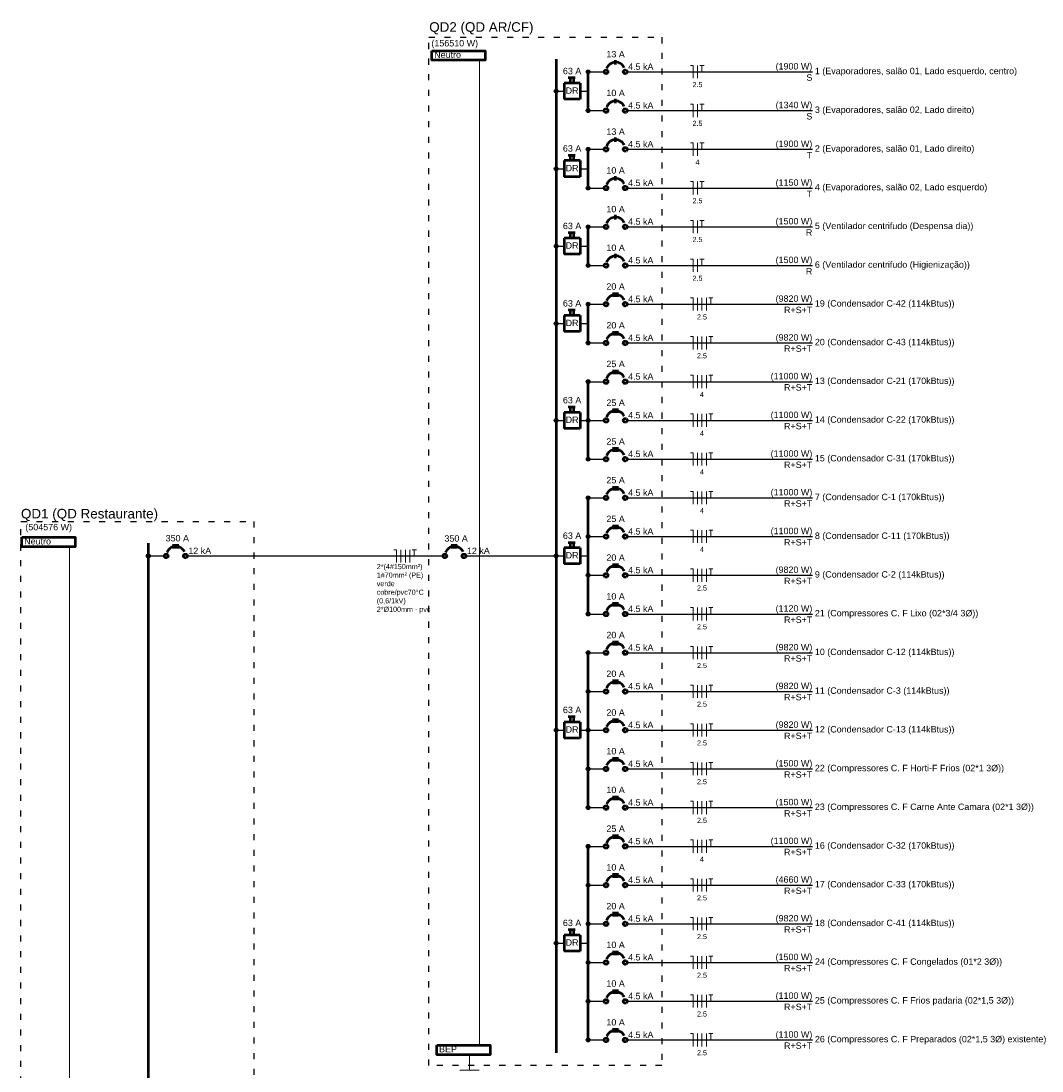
# Model space of a CAD drawing. Header units: millimetres. Extents: x 7 to 269, y 1 to 169.
# Tile 114 of 115: x 167 to 184, y 46 to 63. Entities that reach past the tile are written whole.
import ezdxf

# ---------------------------------------------------------------- set-up
doc = ezdxf.new("R2010")
doc.units = ezdxf.units.MM
doc.header["$MEASUREMENT"] = 0
doc.linetypes.add('DOT2', pattern=[3.175, 0, -3.175])
for name, color, linetype, lineweight in [('Fiação - Marco Polo', 3, 'Continuous', 9), ('Layout 01 - Marco Polo', 152, 'Continuous', 25), ('Layout-02 - Marco Polo', 243, 'Continuous', 50), ('Projeção - Marco Polo', 50, 'Continuous', 25), ('Textos - Marco Polo', 143, 'Continuous', 25), ('Títulos - Marco Polo', 142, 'Continuous', 50)]:
    doc.layers.add(name, color=color, linetype=linetype, lineweight=lineweight)
doc.styles.add('Arial', font='arial.ttf')

msp = doc.modelspace()

# ---------------------------------------------------------------- linework, layer by layer
at = {"layer": 'Fiação - Marco Polo', "ltscale": 0.5}
for p, q in [((174.831, 62.391), (174.831, 46.092)), ((168.045, 54.34), (168.045, 7.785))]:
    msp.add_line(p, q, dxfattribs=at)
at = {"layer": 'Fiação - Marco Polo', "linetype": 'Continuous'}
for p, q in [((178.366, 62.303), (178.323, 62.303)), ((178.366, 62.091), (178.366, 62.303)), ((178.44, 62.091), (178.44, 62.303)), ((178.481, 62.303), (178.548, 62.303)), ((178.514, 62.197), (178.514, 62.303)), ((178.366, 61.662), (178.323, 61.662)), ((178.366, 61.45), (178.366, 61.662)), ((178.44, 61.45), (178.44, 61.662)), ((178.481, 61.662), (178.548, 61.662)), ((178.514, 61.556), (178.514, 61.662)), ((178.366, 61.022), (178.323, 61.022)), ((178.366, 60.81), (178.366, 61.022)), ((178.44, 60.81), (178.44, 61.022)), ((178.481, 61.022), (178.548, 61.022)), ((178.514, 60.916), (178.514, 61.022)), ((178.366, 60.381), (178.323, 60.381)), ((178.366, 60.169), (178.366, 60.381)), ((178.44, 60.169), (178.44, 60.381)), ((178.481, 60.381), (178.548, 60.381)), ((178.514, 60.275), (178.514, 60.381)), ((178.366, 59.74), (178.323, 59.74)), ((178.366, 59.528), (178.366, 59.74)), ((178.44, 59.528), (178.44, 59.74)), ((178.481, 59.74), (178.548, 59.74)), ((178.514, 59.634), (178.514, 59.74)), ((178.366, 59.099), (178.323, 59.099)), ((178.366, 58.888), (178.366, 59.099)), ((178.44, 58.888), (178.44, 59.099)), ((178.481, 59.099), (178.548, 59.099)), ((178.514, 58.993), (178.514, 59.099)), ((178.366, 58.459), (178.323, 58.459)), ((178.366, 58.247), (178.366, 58.459)), ((178.44, 58.247), (178.44, 58.459)), ((178.514, 58.247), (178.514, 58.459)), ((178.589, 58.247), (178.589, 58.459)), ((178.629, 58.459), (178.696, 58.459)), ((178.662, 58.353), (178.662, 58.459)), ((178.366, 57.818), (178.323, 57.818)), ((178.366, 57.606), (178.366, 57.818)), ((178.44, 57.606), (178.44, 57.818)), ((178.514, 57.606), (178.514, 57.818)), ((178.589, 57.606), (178.589, 57.818)), ((178.629, 57.818), (178.696, 57.818)), ((178.662, 57.712), (178.662, 57.818)), ((178.366, 57.177), (178.323, 57.177)), ((178.366, 56.966), (178.366, 57.177)), ((178.44, 56.966), (178.44, 57.177)), ((178.514, 56.966), (178.514, 57.177)), ((178.589, 56.966), (178.589, 57.177)), ((178.629, 57.177), (178.696, 57.177)), ((178.662, 57.071), (178.662, 57.177)), ((178.366, 56.537), (178.323, 56.537)), ((178.366, 56.325), (178.366, 56.537)), ((178.44, 56.325), (178.44, 56.537)), ((178.514, 56.325), (178.514, 56.537)), ((178.589, 56.325), (178.589, 56.537)), ((178.629, 56.537), (178.696, 56.537)), ((178.662, 56.431), (178.662, 56.537)), ((178.366, 55.896), (178.323, 55.896)), ((178.366, 55.684), (178.366, 55.896)), ((178.44, 55.684), (178.44, 55.896)), ((178.514, 55.684), (178.514, 55.896)), ((178.589, 55.684), (178.589, 55.896)), ((178.629, 55.896), (178.696, 55.896)), ((178.662, 55.79), (178.662, 55.896)), ((178.366, 55.255), (178.323, 55.255)), ((178.366, 55.043), (178.366, 55.255)), ((178.44, 55.043), (178.44, 55.255)), ((178.514, 55.043), (178.514, 55.255)), ((178.589, 55.043), (178.589, 55.255)), ((178.629, 55.255), (178.696, 55.255)), ((178.662, 55.149), (178.662, 55.255)), ((178.366, 54.615), (178.323, 54.615)), ((178.366, 54.403), (178.366, 54.615)), ((178.44, 54.403), (178.44, 54.615)), ((178.514, 54.403), (178.514, 54.615)), ((178.589, 54.403), (178.589, 54.615)), ((178.629, 54.615), (178.696, 54.615)), ((178.662, 54.509), (178.662, 54.615)), ((173.456, 54.291), (173.413, 54.291)), ((173.456, 54.079), (173.456, 54.291)), ((173.53, 54.079), (173.53, 54.291)), ((173.604, 54.079), (173.604, 54.291)), ((173.678, 54.079), (173.678, 54.291)), ((173.718, 54.291), (173.786, 54.291)), ((173.752, 54.185), (173.752, 54.291)), ((178.366, 53.974), (178.323, 53.974)), ((178.366, 53.762), (178.366, 53.974)), ((178.44, 53.762), (178.44, 53.974)), ((178.514, 53.762), (178.514, 53.974)), ((178.589, 53.762), (178.589, 53.974)), ((178.629, 53.974), (178.696, 53.974)), ((178.662, 53.868), (178.662, 53.974)), ((178.366, 53.333), (178.323, 53.333)), ((178.366, 53.121), (178.366, 53.333)), ((178.44, 53.121), (178.44, 53.333)), ((178.514, 53.121), (178.514, 53.333)), ((178.589, 53.121), (178.589, 53.333)), ((178.629, 53.333), (178.696, 53.333)), ((178.662, 53.227), (178.662, 53.333)), ((178.366, 52.692), (178.323, 52.692)), ((178.366, 52.481), (178.366, 52.692)), ((178.44, 52.481), (178.44, 52.692)), ((178.514, 52.481), (178.514, 52.692)), ((178.589, 52.481), (178.589, 52.692)), ((178.629, 52.692), (178.696, 52.692)), ((178.662, 52.587), (178.662, 52.692)), ((178.366, 52.052), (178.323, 52.052)), ((178.366, 51.84), (178.366, 52.052)), ((178.44, 51.84), (178.44, 52.052)), ((178.514, 51.84), (178.514, 52.052)), ((178.589, 51.84), (178.589, 52.052)), ((178.629, 52.052), (178.696, 52.052)), ((178.662, 51.946), (178.662, 52.052)), ((178.366, 51.411), (178.323, 51.411)), ((178.366, 51.199), (178.366, 51.411)), ((178.44, 51.199), (178.44, 51.411)), ((178.514, 51.199), (178.514, 51.411)), ((178.589, 51.199), (178.589, 51.411)), ((178.629, 51.411), (178.696, 51.411)), ((178.662, 51.305), (178.662, 51.411)), ((178.366, 50.77), (178.323, 50.77)), ((178.366, 50.559), (178.366, 50.77)), ((178.44, 50.559), (178.44, 50.77)), ((178.514, 50.559), (178.514, 50.77)), ((178.589, 50.559), (178.589, 50.77)), ((178.629, 50.77), (178.696, 50.77)), ((178.662, 50.664), (178.662, 50.77)), ((178.366, 50.13), (178.323, 50.13)), ((178.366, 49.918), (178.366, 50.13)), ((178.44, 49.918), (178.44, 50.13)), ((178.514, 49.918), (178.514, 50.13)), ((178.589, 49.918), (178.589, 50.13)), ((178.629, 50.13), (178.696, 50.13)), ((178.662, 50.024), (178.662, 50.13)), ((178.366, 49.489), (178.323, 49.489)), ((178.366, 49.277), (178.366, 49.489)), ((178.44, 49.277), (178.44, 49.489)), ((178.514, 49.277), (178.514, 49.489)), ((178.589, 49.277), (178.589, 49.489)), ((178.629, 49.489), (178.696, 49.489)), ((178.662, 49.383), (178.662, 49.489)), ((178.366, 48.848), (178.323, 48.848)), ((178.366, 48.636), (178.366, 48.848)), ((178.44, 48.636), (178.44, 48.848)), ((178.514, 48.636), (178.514, 48.848)), ((178.589, 48.636), (178.589, 48.848)), ((178.629, 48.848), (178.696, 48.848)), ((178.662, 48.742), (178.662, 48.848)), ((178.366, 48.208), (178.323, 48.208)), ((178.366, 47.996), (178.366, 48.208)), ((178.44, 47.996), (178.44, 48.208)), ((178.514, 47.996), (178.514, 48.208)), ((178.589, 47.996), (178.589, 48.208)), ((178.629, 48.208), (178.696, 48.208)), ((178.662, 48.102), (178.662, 48.208)), ((178.366, 47.567), (178.323, 47.567)), ((178.366, 47.355), (178.366, 47.567)), ((178.44, 47.355), (178.44, 47.567)), ((178.514, 47.355), (178.514, 47.567)), ((178.589, 47.355), (178.589, 47.567)), ((178.629, 47.567), (178.696, 47.567)), ((178.662, 47.461), (178.662, 47.567)), ((178.366, 46.926), (178.323, 46.926)), ((178.366, 46.714), (178.366, 46.926)), ((178.44, 46.714), (178.44, 46.926)), ((178.514, 46.714), (178.514, 46.926)), ((178.589, 46.714), (178.589, 46.926)), ((178.629, 46.926), (178.696, 46.926)), ((178.662, 46.82), (178.662, 46.926)), ((178.366, 46.285), (178.323, 46.285)), ((178.366, 46.074), (178.366, 46.285)), ((178.44, 46.074), (178.44, 46.285)), ((178.514, 46.074), (178.514, 46.285)), ((178.589, 46.074), (178.589, 46.285)), ((178.629, 46.285), (178.696, 46.285)), ((178.662, 46.18), (178.662, 46.285)), ((174.664, 45.936), (174.664, 45.682)), ((174.505, 45.682), (174.823, 45.682))]:
    msp.add_line(p, q, dxfattribs=at)
at = {"layer": 'Layout 01 - Marco Polo', "linetype": 'Continuous'}
for p, q in [((176.661, 62.197), (176.894, 62.197)), ((177.275, 62.197), (180.341, 62.197)), ((176.131, 61.877), (176.232, 61.877)), ((176.497, 61.877), (176.643, 61.877)), ((176.661, 61.556), (176.894, 61.556)), ((177.275, 61.556), (180.341, 61.556)), ((176.661, 60.916), (176.894, 60.916)), ((177.275, 60.916), (180.341, 60.916)), ((176.131, 60.595), (176.232, 60.595)), ((176.497, 60.595), (176.643, 60.595)), ((176.661, 60.275), (176.894, 60.275)), ((177.275, 60.275), (180.341, 60.275)), ((176.661, 59.634), (176.894, 59.634)), ((177.275, 59.634), (180.341, 59.634)), ((176.131, 59.314), (176.232, 59.314)), ((176.497, 59.314), (176.643, 59.314)), ((176.661, 58.993), (176.894, 58.993)), ((177.275, 58.993), (180.341, 58.993)), ((176.661, 58.353), (176.894, 58.353)), ((177.275, 58.353), (180.341, 58.353)), ((176.131, 58.032), (176.232, 58.032)), ((176.497, 58.032), (176.643, 58.032)), ((176.661, 57.712), (176.894, 57.712)), ((177.275, 57.712), (180.341, 57.712)), ((176.661, 57.071), (176.894, 57.071)), ((177.275, 57.071), (180.341, 57.071)), ((176.131, 56.431), (176.232, 56.431)), ((176.497, 56.431), (176.643, 56.431)), ((176.661, 56.431), (176.894, 56.431)), ((177.275, 56.431), (180.341, 56.431)), ((176.661, 55.79), (176.894, 55.79)), ((177.275, 55.79), (180.341, 55.79)), ((176.661, 55.149), (176.894, 55.149)), ((177.275, 55.149), (180.341, 55.149)), ((176.661, 54.509), (176.894, 54.509)), ((177.275, 54.509), (180.341, 54.509)), ((169.381, 54.188), (169.613, 54.188)), ((169.994, 54.188), (174.225, 54.188)), ((174.607, 54.188), (175.157, 54.188)), ((175.157, 54.188), (176.1, 54.188)), ((176.131, 54.188), (176.232, 54.188)), ((176.497, 54.188), (176.643, 54.188)), ((176.661, 53.868), (176.894, 53.868)), ((177.275, 53.868), (180.341, 53.868)), ((176.661, 53.227), (176.894, 53.227)), ((177.275, 53.227), (180.341, 53.227)), ((176.661, 52.587), (176.894, 52.587)), ((177.275, 52.587), (180.341, 52.587)), ((176.661, 51.946), (176.894, 51.946)), ((177.275, 51.946), (180.341, 51.946)), ((176.131, 51.305), (176.232, 51.305)), ((176.497, 51.305), (176.643, 51.305)), ((176.661, 51.305), (176.894, 51.305)), ((177.275, 51.305), (180.341, 51.305)), ((176.661, 50.664), (176.894, 50.664)), ((177.275, 50.664), (180.341, 50.664)), ((176.661, 50.024), (176.894, 50.024)), ((177.275, 50.024), (180.341, 50.024)), ((176.661, 49.383), (176.894, 49.383)), ((177.275, 49.383), (180.341, 49.383)), ((176.661, 48.742), (176.894, 48.742)), ((177.275, 48.742), (180.341, 48.742)), ((176.661, 48.102), (176.894, 48.102)), ((177.275, 48.102), (180.341, 48.102)), ((176.131, 47.781), (176.232, 47.781)), ((176.497, 47.781), (176.643, 47.781)), ((176.661, 47.461), (176.894, 47.461)), ((177.275, 47.461), (180.341, 47.461)), ((176.661, 46.82), (176.894, 46.82)), ((177.275, 46.82), (180.341, 46.82)), ((176.661, 46.18), (176.894, 46.18)), ((177.275, 46.18), (180.341, 46.18))]:
    msp.add_line(p, q, dxfattribs=at)
at = {"layer": 'Layout 01 - Marco Polo', "linetype": 'Continuous', "const_width": 0.0318}
for points in [[(176.645, 62.197, 1), (176.614, 62.197, 1)], [(176.116, 61.877, 1), (176.084, 61.877, 1)], [(176.645, 61.556, 1), (176.614, 61.556, 1)], [(176.645, 60.916, 1), (176.614, 60.916, 1)], [(176.116, 60.595, 1), (176.084, 60.595, 1)], [(176.645, 60.275, 1), (176.614, 60.275, 1)], [(176.645, 59.634, 1), (176.614, 59.634, 1)], [(176.116, 59.314, 1), (176.084, 59.314, 1)], [(176.645, 58.993, 1), (176.614, 58.993, 1)], [(176.645, 58.353, 1), (176.614, 58.353, 1)], [(176.116, 58.032, 1), (176.084, 58.032, 1)], [(176.645, 57.712, 1), (176.614, 57.712, 1)], [(176.645, 57.071, 1), (176.614, 57.071, 1)], [(176.116, 56.431, 1), (176.084, 56.431, 1)], [(176.645, 56.431, 1), (176.614, 56.431, 1)], [(176.645, 55.79, 1), (176.614, 55.79, 1)], [(176.645, 55.149, 1), (176.614, 55.149, 1)], [(176.645, 54.509, 1), (176.614, 54.509, 1)], [(169.364, 54.188, 1), (169.333, 54.188, 1)], [(176.116, 54.188, 1), (176.084, 54.188, 1)], [(176.645, 53.868, 1), (176.614, 53.868, 1)], [(176.645, 53.227, 1), (176.614, 53.227, 1)], [(176.645, 52.587, 1), (176.614, 52.587, 1)], [(176.645, 51.946, 1), (176.614, 51.946, 1)], [(176.116, 51.305, 1), (176.084, 51.305, 1)], [(176.645, 51.305, 1), (176.614, 51.305, 1)], [(176.645, 50.664, 1), (176.614, 50.664, 1)], [(176.645, 50.024, 1), (176.614, 50.024, 1)], [(176.645, 49.383, 1), (176.614, 49.383, 1)], [(176.645, 48.742, 1), (176.614, 48.742, 1)], [(176.645, 48.102, 1), (176.614, 48.102, 1)], [(176.116, 47.781, 1), (176.084, 47.781, 1)], [(176.645, 47.461, 1), (176.614, 47.461, 1)], [(176.645, 46.82, 1), (176.614, 46.82, 1)], [(176.645, 46.18, 1), (176.614, 46.18, 1)]]:
    msp.add_lwpolyline(points, format="xyb", close=True, dxfattribs=at)
at = {"layer": 'Layout 01 - Marco Polo', "linetype": 'Continuous'}
for centre in [(176.63, 62.197), (176.1, 61.877), (176.63, 61.556), (176.63, 60.916), (176.1, 60.595), (176.63, 60.275), (176.63, 59.634), (176.1, 59.314), (176.63, 58.993), (176.63, 58.353), (176.1, 58.032), (176.63, 57.712), (176.63, 57.071), (176.1, 56.431), (176.63, 56.431), (176.63, 55.79), (176.63, 55.149), (176.63, 54.509), (169.349, 54.188), (176.1, 54.188), (176.63, 53.868), (176.63, 53.227), (176.63, 52.587), (176.63, 51.946), (176.1, 51.305), (176.63, 51.305), (176.63, 50.664), (176.63, 50.024), (176.63, 49.383), (176.63, 48.742), (176.63, 48.102), (176.1, 47.781), (176.63, 47.461), (176.63, 46.82), (176.63, 46.18)]:
    msp.add_circle(centre, 0.0318, dxfattribs=at)
at = {"layer": 'Layout-02 - Marco Polo', "linetype": 'Continuous'}
for p, q in [((176.1, 62.409), (176.1, 45.968)), ((177.084, 62.319), (177.084, 62.393)), ((176.63, 61.556), (176.63, 62.197)), ((176.298, 62.102), (176.417, 62.102)), ((176.338, 62.009), (176.338, 62.102)), ((176.391, 62.009), (176.391, 62.102)), ((176.232, 62.009), (176.232, 61.744)), ((176.497, 62.009), (176.232, 62.009)), ((176.497, 62.009), (176.497, 61.744)), ((176.497, 61.744), (176.232, 61.744)), ((177.084, 61.678), (177.084, 61.752)), ((177.084, 61.037), (177.084, 61.111)), ((176.298, 60.82), (176.417, 60.82)), ((176.338, 60.728), (176.338, 60.82)), ((176.391, 60.728), (176.391, 60.82)), ((176.63, 60.275), (176.63, 60.916)), ((176.232, 60.728), (176.232, 60.463)), ((176.497, 60.728), (176.232, 60.728)), ((176.497, 60.728), (176.497, 60.463)), ((176.497, 60.463), (176.232, 60.463)), ((177.084, 60.397), (177.084, 60.471)), ((177.084, 59.756), (177.084, 59.83)), ((176.63, 58.993), (176.63, 59.634)), ((176.232, 59.446), (176.232, 59.181)), ((176.497, 59.446), (176.232, 59.446)), ((176.298, 59.539), (176.417, 59.539)), ((176.338, 59.446), (176.338, 59.539)), ((176.391, 59.446), (176.391, 59.539)), ((176.497, 59.446), (176.497, 59.181)), ((176.497, 59.181), (176.232, 59.181)), ((177.084, 59.115), (177.084, 59.189)), ((177.053, 58.475), (177.053, 58.549)), ((177.084, 58.475), (177.084, 58.549)), ((177.117, 58.475), (177.117, 58.549)), ((176.298, 58.258), (176.417, 58.258)), ((176.338, 58.165), (176.338, 58.258)), ((176.391, 58.165), (176.391, 58.258)), ((176.63, 57.712), (176.63, 58.353)), ((176.232, 58.165), (176.232, 57.9)), ((176.497, 58.165), (176.232, 58.165)), ((176.497, 58.165), (176.497, 57.9)), ((176.497, 57.9), (176.232, 57.9)), ((177.053, 57.834), (177.053, 57.908)), ((177.084, 57.834), (177.084, 57.908)), ((177.117, 57.834), (177.117, 57.908)), ((177.053, 57.193), (177.053, 57.267)), ((177.084, 57.193), (177.084, 57.267)), ((177.117, 57.193), (177.117, 57.267)), ((176.63, 55.79), (176.63, 57.071)), ((176.298, 56.656), (176.417, 56.656)), ((176.338, 56.563), (176.338, 56.656)), ((176.391, 56.563), (176.391, 56.656)), ((176.232, 56.563), (176.232, 56.298)), ((176.497, 56.563), (176.232, 56.563)), ((176.497, 56.563), (176.497, 56.298)), ((177.053, 56.553), (177.053, 56.627)), ((177.084, 56.553), (177.084, 56.627)), ((177.117, 56.553), (177.117, 56.627)), ((176.497, 56.298), (176.232, 56.298)), ((177.053, 55.912), (177.053, 55.986)), ((177.084, 55.912), (177.084, 55.986)), ((177.117, 55.912), (177.117, 55.986)), ((177.053, 55.271), (177.053, 55.345)), ((177.084, 55.271), (177.084, 55.345)), ((177.117, 55.271), (177.117, 55.345)), ((176.63, 53.227), (176.63, 55.149)), ((177.053, 54.63), (177.053, 54.705)), ((177.084, 54.63), (177.084, 54.705)), ((177.117, 54.63), (177.117, 54.705)), ((169.349, 54.4), (169.349, 7.653)), ((169.772, 54.31), (169.772, 54.384)), ((169.804, 54.31), (169.804, 54.384)), ((169.835, 54.31), (169.835, 54.384)), ((174.384, 54.31), (174.384, 54.384)), ((174.416, 54.31), (174.416, 54.384)), ((174.447, 54.31), (174.447, 54.384)), ((176.298, 54.413), (176.417, 54.413)), ((176.338, 54.321), (176.338, 54.413)), ((176.391, 54.321), (176.391, 54.413)), ((176.232, 54.321), (176.232, 54.056)), ((176.497, 54.321), (176.232, 54.321)), ((176.497, 54.321), (176.497, 54.056)), ((176.497, 54.056), (176.232, 54.056)), ((177.053, 53.99), (177.053, 54.064)), ((177.084, 53.99), (177.084, 54.064)), ((177.117, 53.99), (177.117, 54.064)), ((177.053, 53.349), (177.053, 53.423)), ((177.084, 53.349), (177.084, 53.423)), ((177.117, 53.349), (177.117, 53.423)), ((177.053, 52.708), (177.053, 52.782)), ((177.084, 52.708), (177.084, 52.782)), ((177.117, 52.708), (177.117, 52.782)), ((176.63, 50.024), (176.63, 52.587)), ((177.053, 52.068), (177.053, 52.142)), ((177.084, 52.068), (177.084, 52.142)), ((177.117, 52.068), (177.117, 52.142)), ((176.232, 51.438), (176.232, 51.173)), ((176.497, 51.438), (176.232, 51.438)), ((176.298, 51.53), (176.417, 51.53)), ((176.338, 51.438), (176.338, 51.53)), ((176.391, 51.438), (176.391, 51.53)), ((176.497, 51.438), (176.497, 51.173)), ((177.053, 51.427), (177.053, 51.501)), ((177.084, 51.427), (177.084, 51.501)), ((177.117, 51.427), (177.117, 51.501)), ((176.497, 51.173), (176.232, 51.173)), ((177.053, 50.786), (177.053, 50.86)), ((177.084, 50.786), (177.084, 50.86)), ((177.117, 50.786), (177.117, 50.86)), ((177.053, 50.146), (177.053, 50.22)), ((177.084, 50.146), (177.084, 50.22)), ((177.117, 50.146), (177.117, 50.22)), ((177.053, 49.505), (177.053, 49.579)), ((177.084, 49.505), (177.084, 49.579)), ((177.117, 49.505), (177.117, 49.579)), ((176.63, 46.18), (176.63, 49.383)), ((177.053, 48.864), (177.053, 48.938)), ((177.084, 48.864), (177.084, 48.938)), ((177.117, 48.864), (177.117, 48.938)), ((177.053, 48.224), (177.053, 48.298)), ((177.084, 48.224), (177.084, 48.298)), ((177.117, 48.224), (177.117, 48.298)), ((176.298, 48.006), (176.417, 48.006)), ((176.338, 47.914), (176.338, 48.006)), ((176.391, 47.914), (176.391, 48.006)), ((176.232, 47.914), (176.232, 47.649)), ((176.497, 47.914), (176.232, 47.914)), ((176.497, 47.914), (176.497, 47.649)), ((176.497, 47.649), (176.232, 47.649)), ((177.053, 47.583), (177.053, 47.657)), ((177.084, 47.583), (177.084, 47.657)), ((177.117, 47.583), (177.117, 47.657)), ((177.053, 46.942), (177.053, 47.016)), ((177.084, 46.942), (177.084, 47.016)), ((177.117, 46.942), (177.117, 47.016)), ((177.053, 46.301), (177.053, 46.376)), ((177.084, 46.301), (177.084, 46.376)), ((177.117, 46.301), (177.117, 46.376))]:
    msp.add_line(p, q, dxfattribs=at)
at = {"layer": 'Layout-02 - Marco Polo', "ltscale": 0.5}
for points in [[(174.042, 62.547), (174.927, 62.547), (174.927, 62.391), (174.042, 62.391)], [(167.255, 54.496), (168.14, 54.496), (168.14, 54.34), (167.255, 54.34)], [(174.123, 46.092), (175.008, 46.092), (175.008, 45.936), (174.123, 45.936)]]:
    msp.add_lwpolyline(points, close=True, dxfattribs=at)
at = {"layer": 'Layout-02 - Marco Polo', "linetype": 'Continuous'}
for centre in [(176.926, 62.197), (177.244, 62.197), (176.926, 61.556), (177.244, 61.556), (176.926, 60.916), (177.244, 60.916), (176.926, 60.275), (177.244, 60.275), (176.926, 59.634), (177.244, 59.634), (176.926, 58.993), (177.244, 58.993), (176.926, 58.353), (177.244, 58.353), (176.926, 57.712), (177.244, 57.712), (176.926, 57.071), (177.244, 57.071), (176.926, 56.431), (177.244, 56.431), (176.926, 55.79), (177.244, 55.79), (176.926, 55.149), (177.244, 55.149), (176.926, 54.509), (177.244, 54.509), (169.645, 54.188), (169.963, 54.188), (174.257, 54.188), (174.575, 54.188), (176.926, 53.868), (177.244, 53.868), (176.926, 53.227), (177.244, 53.227), (176.926, 52.587), (177.244, 52.587), (176.926, 51.946), (177.244, 51.946), (176.926, 51.305), (177.244, 51.305), (176.926, 50.664), (177.244, 50.664), (176.926, 50.024), (177.244, 50.024), (176.926, 49.383), (177.244, 49.383), (176.926, 48.742), (177.244, 48.742), (176.926, 48.102), (177.244, 48.102), (176.926, 47.461), (177.244, 47.461), (176.926, 46.82), (177.244, 46.82), (176.926, 46.18), (177.244, 46.18)]:
    msp.add_circle(centre, 0.0318, dxfattribs=at)
for centre in [(177.084, 62.197), (177.084, 61.556), (177.084, 60.916), (177.084, 60.275), (177.084, 59.634), (177.084, 58.993), (177.084, 58.353), (177.084, 57.712), (177.084, 57.071), (177.084, 56.431), (177.084, 55.79), (177.084, 55.149), (177.084, 54.509), (169.804, 54.188), (174.416, 54.188), (177.084, 53.868), (177.084, 53.227), (177.084, 52.587), (177.084, 51.946), (177.084, 51.305), (177.084, 50.664), (177.084, 50.024), (177.084, 49.383), (177.084, 48.742), (177.084, 48.102), (177.084, 47.461), (177.084, 46.82), (177.084, 46.18)]:
    msp.add_arc(centre, 0.159, 25, 160, dxfattribs=at)
at = {"layer": 'Projeção - Marco Polo', "linetype": 'DOT2', "ltscale": 0.05}
for points in [[(173.993, 45.756), (173.993, 62.769), (177.847, 62.769), (177.847, 45.756), (173.993, 45.756)], [(167.241, 7.441), (167.241, 54.76), (171.096, 54.76), (171.096, 7.441), (167.241, 7.441)]]:
    msp.add_lwpolyline(points, close=True, dxfattribs=at)

# ---------------------------------------------------------------- texts
at = {"layer": 'Layout-02 - Marco Polo', "char_height": 0.1059, "width": 0.25416, "attachment_point": 8, "line_spacing_factor": 0.798, "style": 'Arial'}
for insert in [(176.364, 61.834), (176.364, 60.553), (176.364, 59.271), (176.364, 57.99), (176.364, 56.388), (176.364, 54.146), (176.364, 51.263), (176.364, 47.739)]:
    msp.add_mtext('DR', dxfattribs=dict(at, insert=insert))
at = {"layer": 'Textos - Marco Polo', "style": 'Arial'}
for s, p in [('Neutro', (174.081, 62.429)), ('Neutro', (167.294, 54.378)), ('BEP', (174.162, 45.974))]:
    msp.add_text(s, height=0.1059, dxfattribs=at).set_placement(p)
at = {"layer": 'Textos - Marco Polo', "line_spacing_factor": 0.798, "style": 'Arial'}
for s, insert, char_height, width, attachment_point in [('(156510 W)', (174.035, 62.586), 0.1059, 1.2708, 7), ('13 A', (177.084, 62.435), 0.1059, 0.50832, 8), ('4.5 kA', (177.291, 62.229), 0.1059, 0.76248, 7), ('63 A', (176.364, 62.157), 0.1059, 0.50832, 8), ('(1900 W)', (180.341, 62.204), 0.1059, 1.01664, 9), ('1 (Evaporadores, salão 01, Lado esquerdo, centro)', (180.383, 62.127), 0.1059, 6.22692, 7), ('2.5', (178.44, 61.943), 0.0847, 0.30499, 8), ('S', (180.341, 62.049), 0.106, 0.12708, 9), ('10 A', (177.084, 61.794), 0.1059, 0.50832, 8), ('4.5 kA', (177.291, 61.588), 0.1059, 0.76248, 7), ('(1340 W)', (180.341, 61.564), 0.1059, 1.01664, 9), ('S', (180.341, 61.408), 0.106, 0.12708, 9), ('3 (Evaporadores, salão 02, Lado direito)', (180.383, 61.486), 0.1059, 5.0832, 7), ('2.5', (178.44, 61.302), 0.0847, 0.30499, 8), ('13 A', (177.084, 61.154), 0.1059, 0.50832, 8), ('63 A', (176.364, 60.876), 0.1059, 0.50832, 8), ('4.5 kA', (177.291, 60.947), 0.1059, 0.76248, 7), ('(1900 W)', (180.341, 60.923), 0.1059, 1.01664, 9), ('2 (Evaporadores, salão 01, Lado direito)', (180.383, 60.845), 0.1059, 5.0832, 7), ('T', (180.341, 60.767), 0.106, 0.12708, 9), ('10 A', (177.084, 60.513), 0.1059, 0.50832, 8), ('4', (178.44, 60.661), 0.0847, 0.10166, 8), ('4.5 kA', (177.291, 60.307), 0.1059, 0.76248, 7), ('(1150 W)', (180.341, 60.282), 0.1059, 1.01664, 9), ('4 (Evaporadores, salão 02, Lado esquerdo)', (180.383, 60.205), 0.1059, 5.21028, 7), ('2.5', (178.44, 60.021), 0.0847, 0.30499, 8), ('T', (180.341, 60.127), 0.106, 0.12708, 9), ('10 A', (177.084, 59.872), 0.1059, 0.50832, 8), ('4.5 kA', (177.291, 59.666), 0.1059, 0.76248, 7), ('(1500 W)', (180.341, 59.641), 0.1059, 1.01664, 9), ('63 A', (176.364, 59.594), 0.1059, 0.50832, 8), ('R', (180.341, 59.486), 0.106, 0.12708, 9), ('5 (Ventilador centrifudo (Despensa dia))', (180.383, 59.564), 0.1059, 5.0832, 7), ('2.5', (178.44, 59.38), 0.0847, 0.30499, 8), ('10 A', (177.084, 59.232), 0.1059, 0.50832, 8), ('4.5 kA', (177.291, 59.025), 0.1059, 0.76248, 7), ('(1500 W)', (180.341, 59.001), 0.1059, 1.01664, 9), ('6 (Ventilador centrifudo (Higienização))', (180.383, 58.923), 0.1059, 5.0832, 7), ('R', (180.341, 58.845), 0.106, 0.12708, 9), ('20 A', (177.084, 58.591), 0.1059, 0.50832, 8), ('2.5', (178.44, 58.739), 0.0847, 0.30499, 8), ('63 A', (176.364, 58.313), 0.1059, 0.50832, 8), ('4.5 kA', (177.291, 58.385), 0.1059, 0.76248, 7), ('(9820 W)', (180.341, 58.36), 0.1059, 1.01664, 9), ('19 (Condensador C-42 (114kBtus))', (180.383, 58.282), 0.1059, 4.06656, 7), ('2.5', (178.514, 58.099), 0.0847, 0.30499, 8), ('R+S+T', (180.341, 58.204), 0.1059, 0.6354, 9), ('20 A', (177.084, 57.95), 0.1059, 0.50832, 8), ('4.5 kA', (177.291, 57.744), 0.1059, 0.76248, 7), ('(9820 W)', (180.341, 57.719), 0.1059, 1.01664, 9), ('R+S+T', (180.341, 57.564), 0.1059, 0.6354, 9), ('20 (Condensador C-43 (114kBtus))', (180.383, 57.642), 0.1059, 4.06656, 7), ('2.5', (178.514, 57.458), 0.0847, 0.30499, 8), ('25 A', (177.084, 57.31), 0.1059, 0.50832, 8), ('4.5 kA', (177.291, 57.103), 0.1059, 0.76248, 7), ('(11000 W)', (180.341, 57.079), 0.1059, 1.14372, 9), ('R+S+T', (180.341, 56.923), 0.1059, 0.6354, 9), ('13 (Condensador C-21 (170kBtus))', (180.383, 57.001), 0.1059, 4.06656, 7), ('63 A', (176.364, 56.711), 0.1059, 0.50832, 8), ('25 A', (177.084, 56.669), 0.1059, 0.50832, 8), ('4', (178.514, 56.817), 0.0847, 0.10166, 8), ('4.5 kA', (177.291, 56.462), 0.1059, 0.76248, 7), ('(11000 W)', (180.341, 56.438), 0.1059, 1.14372, 9), ('14 (Condensador C-22 (170kBtus))', (180.383, 56.36), 0.1059, 4.06656, 7), ('4', (178.514, 56.176), 0.0847, 0.10166, 8), ('R+S+T', (180.341, 56.282), 0.1059, 0.6354, 9), ('25 A', (177.084, 56.028), 0.1059, 0.50832, 8), ('4.5 kA', (177.291, 55.822), 0.1059, 0.76248, 7), ('(11000 W)', (180.341, 55.797), 0.1059, 1.14372, 9), ('R+S+T', (180.341, 55.642), 0.1059, 0.6354, 9), ('15 (Condensador C-31 (170kBtus))', (180.383, 55.72), 0.1059, 4.06656, 7), ('4', (178.514, 55.536), 0.0847, 0.10166, 8), ('25 A', (177.084, 55.388), 0.1059, 0.50832, 8), ('4.5 kA', (177.291, 55.181), 0.1059, 0.76248, 7), ('(11000 W)', (180.341, 55.157), 0.1059, 1.14372, 9), ('R+S+T', (180.341, 55.001), 0.1059, 0.6354, 9), ('7 (Condensador C-1 (170kBtus))', (180.383, 55.079), 0.1059, 3.8124, 7), ('4', (178.514, 54.895), 0.0847, 0.10166, 8), ('(504576 W)', (167.313, 54.581), 0.1059, 1.2708, 7), ('25 A', (177.084, 54.747), 0.1059, 0.50832, 8), ('63 A', (176.364, 54.469), 0.1059, 0.50832, 8), ('4.5 kA', (177.291, 54.54), 0.1059, 0.76248, 7), ('(11000 W)', (180.341, 54.516), 0.1059, 1.14372, 9), ('8 (Condensador C-11 (170kBtus))', (180.383, 54.438), 0.1059, 3.93948, 7), ('350{\\fArial|b0|i0|c204|p34; A}', (169.829, 54.427), 0.1059, 0.6354, 8), ('350{\\fArial|b0|i0|c204|p34; A}', (174.444, 54.423), 0.1059, 0.6354, 8), ('R+S+T', (180.341, 54.36), 0.1059, 0.6354, 9), ('12 kA', (170.011, 54.22), 0.1059, 0.6354, 7), ('12 kA', (174.623, 54.22), 0.1059, 0.6354, 7), ('20 A', (177.084, 54.106), 0.1059, 0.50832, 8), ('4', (178.514, 54.254), 0.0847, 0.10166, 8), ('4.5 kA', (177.291, 53.9), 0.1059, 0.76248, 7), ('(9820 W)', (180.341, 53.875), 0.1059, 1.01664, 9), ('R+S+T', (180.341, 53.72), 0.1059, 0.6354, 9), ('9 (Condensador C-2 (114kBtus))', (180.383, 53.798), 0.1059, 3.8124, 7), ('2.5', (178.514, 53.614), 0.0847, 0.30499, 8), ('10 A', (177.084, 53.465), 0.1059, 0.50832, 8), ('4.5 kA', (177.291, 53.259), 0.1059, 0.76248, 7), ('(1120 W)', (180.341, 53.235), 0.1059, 1.01664, 9), ('R+S+T', (180.341, 53.079), 0.1059, 0.6354, 9), ('21 (Compressores C. F Lixo (02*3/4 3%%c))', (180.383, 53.157), 0.1059, 4.95612, 7), ('2.5', (178.514, 52.973), 0.0847, 0.30499, 8), ('20 A', (177.084, 52.825), 0.1059, 0.50832, 8), ('4.5 kA', (177.291, 52.618), 0.1059, 0.76248, 7), ('(9820 W)', (180.341, 52.594), 0.1059, 1.01664, 9), ('10 (Condensador C-12 (114kBtus))', (180.383, 52.516), 0.1059, 4.06656, 7), ('R+S+T', (180.341, 52.438), 0.1059, 0.6354, 9), ('20 A', (177.084, 52.184), 0.1059, 0.50832, 8), ('2.5', (178.514, 52.332), 0.0847, 0.30499, 8), ('4.5 kA', (177.291, 51.978), 0.1059, 0.76248, 7), ('(9820 W)', (180.341, 51.953), 0.1059, 1.01664, 9), ('11 (Condensador C-3 (114kBtus))', (180.383, 51.875), 0.1059, 3.93948, 7), ('2.5', (178.514, 51.692), 0.0847, 0.30499, 8), ('R+S+T', (180.341, 51.798), 0.1059, 0.6354, 9), ('63 A', (176.364, 51.586), 0.1059, 0.50832, 8), ('20 A', (177.084, 51.543), 0.1059, 0.50832, 8), ('4.5 kA', (177.291, 51.337), 0.1059, 0.76248, 7), ('(9820 W)', (180.341, 51.312), 0.1059, 1.01664, 9), ('R+S+T', (180.341, 51.157), 0.1059, 0.6354, 9), ('12 (Condensador C-13 (114kBtus))', (180.383, 51.235), 0.1059, 4.06656, 7), ('2.5', (178.514, 51.051), 0.0847, 0.30499, 8), ('10 A', (177.084, 50.903), 0.1059, 0.50832, 8), ('4.5 kA', (177.291, 50.696), 0.1059, 0.76248, 7), ('(1500 W)', (180.341, 50.672), 0.1059, 1.01664, 9), ('22 (Compressores C. F Horti-F Frios (02*1 3%%c))', (180.383, 50.594), 0.1059, 5.84568, 7), ('R+S+T', (180.341, 50.516), 0.1059, 0.6354, 9), ('10 A', (177.084, 50.262), 0.1059, 0.50832, 8), ('2.5', (178.514, 50.41), 0.0847, 0.30499, 8), ('4.5 kA', (177.291, 50.055), 0.1059, 0.76248, 7), ('(1500 W)', (180.341, 50.031), 0.1059, 1.01664, 9), ('23 (Compressores C. F Carne Ante Camara (02*1 3%%c))', (180.383, 49.953), 0.1059, 6.354, 7), ('2.5', (178.514, 49.769), 0.0847, 0.30499, 8), ('R+S+T', (180.341, 49.875), 0.1059, 0.6354, 9), ('25 A', (177.084, 49.621), 0.1059, 0.50832, 8), ('4.5 kA', (177.291, 49.415), 0.1059, 0.76248, 7), ('(11000 W)', (180.341, 49.39), 0.1059, 1.14372, 9), ('R+S+T', (180.341, 49.235), 0.1059, 0.6354, 9), ('16 (Condensador C-32 (170kBtus))', (180.383, 49.313), 0.1059, 4.06656, 7), ('4', (178.514, 49.129), 0.0847, 0.10166, 8), ('10 A', (177.084, 48.981), 0.1059, 0.50832, 8), ('4.5 kA', (177.291, 48.774), 0.1059, 0.76248, 7), ('(4660 W)', (180.341, 48.75), 0.1059, 1.01664, 9), ('17 (Condensador C-33 (170kBtus))', (180.383, 48.672), 0.1059, 4.06656, 7), ('R+S+T', (180.341, 48.594), 0.1059, 0.6354, 9), ('20 A', (177.084, 48.34), 0.1059, 0.50832, 8), ('2.5', (178.514, 48.488), 0.0847, 0.30499, 8), ('63 A', (176.364, 48.062), 0.1059, 0.50832, 8), ('4.5 kA', (177.291, 48.133), 0.1059, 0.76248, 7), ('(9820 W)', (180.341, 48.109), 0.1059, 1.01664, 9), ('18 (Condensador C-41 (114kBtus))', (180.383, 48.031), 0.1059, 4.06656, 7), ('2.5', (178.514, 47.847), 0.0847, 0.30499, 8), ('R+S+T', (180.341, 47.953), 0.1059, 0.6354, 9), ('10 A', (177.084, 47.699), 0.1059, 0.50832, 8), ('4.5 kA', (177.291, 47.493), 0.1059, 0.76248, 7), ('(1500 W)', (180.341, 47.468), 0.1059, 1.01664, 9), ('R+S+T', (180.341, 47.313), 0.1059, 0.6354, 9), ('24 (Compressores C. F Congelados (01*2 3%%c))', (180.383, 47.391), 0.1059, 5.46444, 7), ('2.5', (178.514, 47.207), 0.0847, 0.30499, 8), ('10 A', (177.084, 47.059), 0.1059, 0.50832, 8), ('4.5 kA', (177.291, 46.852), 0.1059, 0.76248, 7), ('(1100 W)', (180.341, 46.828), 0.1059, 1.01664, 9), ('R+S+T', (180.341, 46.672), 0.1059, 0.6354, 9), ('25 (Compressores C. F Frios padaria (02*1,5 3%%c))', (180.383, 46.75), 0.1059, 6.09984, 7), ('2.5', (178.514, 46.566), 0.0847, 0.30499, 8), ('10 A', (177.084, 46.418), 0.1059, 0.50832, 8), ('4.5 kA', (177.291, 46.211), 0.1059, 0.76248, 7), ('(1100 W)', (180.341, 46.187), 0.1059, 1.01664, 9), ('26 (Compressores C. F Preparados (02*1,5 3%%c) existente)', (180.383, 46.109), 0.1059, 6.9894, 7), ('2.5', (178.514, 45.925), 0.0847, 0.30499, 8), ('R+S+T', (180.341, 46.031), 0.1059, 0.6354, 9)]:
    msp.add_mtext(s, dxfattribs=dict(at, insert=insert, char_height=char_height, width=width, attachment_point=attachment_point))
at = {"layer": 'Textos - Marco Polo', "insert": (173.131, 54.054), "char_height": 0.08472, "width": 1.03126, "attachment_point": 1, "style": 'Arial'}
msp.add_mtext('\\A1;2*(4#150mm²)\\P1#70mm² (PE) verde\\Pcobre/pvc70°C\\P(0,6/1kV) \\P2*Ø100mm - pvc', dxfattribs=at)
at = {"layer": 'Títulos - Marco Polo', "char_height": 0.15885, "attachment_point": 7, "line_spacing_factor": 0.798, "style": 'Arial'}
for s, insert, width in [('QD2 (QD AR/CF)', (173.999, 62.812), 2.66868), ('QD1 (QD Restaurante)', (167.241, 54.76), 3.8124)]:
    msp.add_mtext(s, dxfattribs=dict(at, insert=insert, width=width))

doc.saveas('drawing.dxf')
